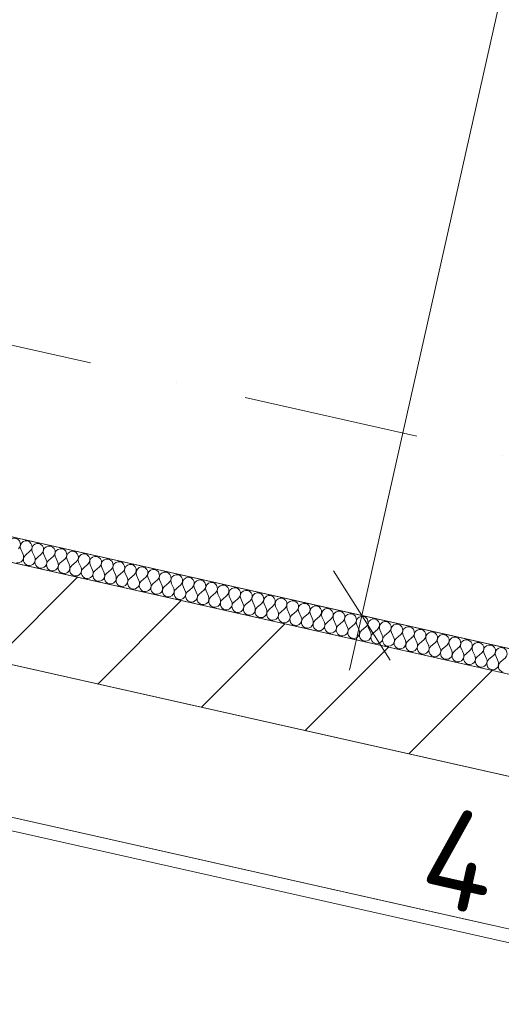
# Model space of a CAD drawing. Header units: millimetres. Extents: x -7213913 to -6935167, y 6129472 to 6353524.
# Tile 159 of 191: x -7189686 to -7188721, y 6173399 to 6175373. Entities that reach past the tile are written whole.
import ezdxf
from ezdxf.enums import TextEntityAlignment as Align

# ---------------------------------------------------------------- set-up
doc = ezdxf.new("R2010")
doc.units = ezdxf.units.MM
doc.header["$MEASUREMENT"] = 0
doc.linetypes.add('Штрихпунктирная', pattern=[670.277762, 352.777767, -176.388884, 0, -141.111112])
for name, color, linetype, lineweight in [('0_Ном._пера__1', 7, 'Continuous', 0), ('0_Ном._пера__120', 7, 'Continuous', 0), ('S - квартира_помещение.АР_Ном._пера__120', 7, 'Continuous', 0), ('S - МОП.АР_Ном._пера__120', 7, 'Continuous', 0), ('АР-Стены_Перегородки_межквартирные_200.АР_Ном._пера__1', 7, 'Continuous', 15), ('АР-Чертеж-Оси_Осевые размеры.АР_Ном._пера__120', 7, 'Continuous', 0), ('АР-Чертеж-Размеры.АР_Ном._пера__1', 7, 'Continuous', 0), ('Паспорта Зон Archicad_Ном._пера__1', 7, 'Continuous', 0)]:
    doc.layers.add(name, color=color, linetype=linetype, lineweight=lineweight)
for name, color, linetype in [('S - квартира_помещение.АР', 7, 'Continuous'), ('S - МОП.АР', 7, 'Continuous'), ('АР-Стены_Перегородки_межквартирные_200.АР', 7, 'Continuous'), ('АР-Чертеж-Оси_Осевые размеры.АР', 7, 'Continuous'), ('АР-Чертеж-Размеры.АР', 7, 'Continuous')]:
    doc.layers.add(name, color=color, linetype=linetype)
doc.styles.add('РЎР“Р•РќР•Р\xa0Р\x98Р\xa0_РЎРўР\x98Р›Р¬_1', font='txt')
doc.styles.add('РЎР“Р•РќР•Р\xa0Р\x98Р\xa0_РЎРўР\x98Р›Р¬_2', font='calibri.ttf')
doc.styles.add('РЎР“Р•РќР•Р\xa0Р\x98Р\xa0_РЎРўР\x98Р›Р¬_3', font='GOST_Common.ttf')
doc.styles.add('РЎР“Р•РќР•Р\xa0Р\x98Р\xa0_РЎРўР\x98Р›Р¬_5', font='GOTHIC.TTF')
doc.dimstyles.new('СГЕНЕРИР_СТИЛЬ__3', dxfattribs={"dimtxt": 200, "dimasz": 142.5, "dimexe": 0.18, "dimexo": 0.0625, "dimgap": 0, "dimtad": 1, "dimdec": 0, "dimzin": 0, "dimdsep": 46, "dimtxsty": 'РЎР“Р•РќР•Р\xa0Р\x98Р\xa0_РЎРўР\x98Р›Р¬_3', "dimblk": 'ARROWHEAD_6', "dimblk1": 'ARROWHEAD_6', "dimblk2": 'ARROWHEAD_6', "dimcen": 0.09, "dimse1": 1, "dimse2": 1, "dimclrd": 7, "dimclre": 7, "dimclrt": 7, "dimazin": 0, "dimtfac": 1, "dimtdec": 4, "dimtmove": 2, "dimatfit": 3, "dimfxl": 1, "dimtolj": 1, "dimtzin": 0, "dimarcsym": 0})
doc.dimstyles.new('СГЕНЕРИР_СТИЛЬ__4', dxfattribs={"dimtxt": 200, "dimasz": 142.5, "dimexe": 0.18, "dimexo": 0.0625, "dimgap": 0, "dimtad": 1, "dimdec": 0, "dimzin": 0, "dimdsep": 46, "dimtxsty": 'РЎР“Р•РќР•Р\xa0Р\x98Р\xa0_РЎРўР\x98Р›Р¬_3', "dimblk": 'ARROWHEAD_6', "dimblk1": 'ARROWHEAD_6', "dimblk2": 'ARROWHEAD_6', "dimcen": 0.09, "dimse1": 1, "dimse2": 1, "dimclrd": 7, "dimclre": 7, "dimclrt": 7, "dimazin": 0, "dimtfac": 1, "dimtdec": 4, "dimtmove": 0, "dimatfit": 3, "dimfxl": 1, "dimtolj": 1, "dimtzin": 0, "dimarcsym": 0})
doc.dimstyles.new('СГЕНЕРИР_СТИЛЬ__6', dxfattribs={"dimtxt": 129.999995, "dimasz": 142.5, "dimexe": 0.18, "dimexo": 300000, "dimgap": 0, "dimtad": 1, "dimdec": 0, "dimzin": 0, "dimdsep": 46, "dimtxsty": 'РЎР“Р•РќР•Р\xa0Р\x98Р\xa0_РЎРўР\x98Р›Р¬_3', "dimblk": 'ARROWHEAD_6', "dimblk1": 'ARROWHEAD_6', "dimblk2": 'ARROWHEAD_6', "dimcen": 0.09, "dimclrd": 7, "dimclre": 7, "dimclrt": 7, "dimazin": 0, "dimtfac": 1, "dimtdec": 4, "dimtmove": 2, "dimatfit": 3, "dimfxl": 1, "dimtolj": 1, "dimtzin": 0, "dimarcsym": 0})

# ---------------------------------------------------------------- blocks, each defined once
blk = doc.blocks.new('Кухня-столовая_1_4_1', base_point=(-7189863, 6171744.4))
at = {"layer": 'S - квартира_помещение.АР_Ном._пера__120', "color": 7, "linetype": 'Continuous', "lineweight": 0, "flags": 128}
blk.add_lwpolyline([(-7193758.1, 6172664.1), (-7191416.4, 6172138.2), (-7191576.4, 6171426.1), (-7190722.6, 6171234.4), (-7186318, 6170245.1), (-7186280.6, 6170774.7), (-7186280.6, 6170774.7), (-7186104.1, 6173271.8), (-7188698.3, 6173854.5), (-7193260.6, 6174879.1)], close=True, dxfattribs=at)
at = {"layer": 'Паспорта Зон Archicad_Ном._пера__1', "color": 7, "lineweight": 0, "style": 'РЎР“Р•РќР•Р\xa0Р\x98Р\xa0_РЎРўР\x98Р›Р¬_1'}
blk.add_attdef('ROOM_NUMBER', text='', height=250, rotation=347.3417, dxfattribs=at).set_placement((-7187971.5, 6171826.9), align=Align.MIDDLE_CENTER)
at = {"layer": 'Паспорта Зон Archicad_Ном._пера__1', "color": 7, "lineweight": 0, "style": 'РЎР“Р•РќР•Р\xa0Р\x98Р\xa0_РЎРўР\x98Р›Р¬_2'}
blk.add_attdef('ROOM_AREA', text='', height=200, rotation=347.3417, dxfattribs=at).set_placement((-7186365.8, 6170752.7), align=Align.MIDDLE_RIGHT)
blk = doc.blocks.new('Лифтовой холл _ ПБЗ_1_37_1', base_point=(-7188853.3, 6178962.6))
at = {"layer": 'S - МОП.АР_Ном._пера__120', "color": 7, "linetype": 'Continuous', "lineweight": 0, "flags": 128}
blk.add_lwpolyline([(-7192033.9, 6181367.8), (-7192391.1, 6179777.4), (-7190283.6, 6179304.1), (-7191317.8, 6174699), (-7187902.9, 6173932.1), (-7186511.4, 6180127.5)], close=True, dxfattribs=at)
at = {"layer": 'Паспорта Зон Archicad_Ном._пера__1', "color": 7, "lineweight": 0, "style": 'РЎР“Р•РќР•Р\xa0Р\x98Р\xa0_РЎРўР\x98Р›Р¬_3'}
blk.add_attdef('ROOM_NUMBER', text='', height=350, rotation=347.3417, dxfattribs=at).set_placement((-7188399.7, 6179289.8), align=Align.MIDDLE_CENTER)
at = {"layer": 'Паспорта Зон Archicad_Ном._пера__1', "color": 7, "lineweight": 0, "style": 'РЎР“Р•РќР•Р\xa0Р\x98Р\xa0_РЎРўР\x98Р›Р¬_2'}
blk.add_attdef('ROOM_AREA', text='', height=200, rotation=347.3417, dxfattribs=at).set_placement((-7188132.9, 6178682.3), align=Align.MIDDLE_RIGHT)
blk = doc.blocks.new('Стена_184_1', base_point=(-7193336.2, 6174998.6))
at = {"layer": 'АР-Стены_Перегородки_межквартирные_200.АР', "linetype": 'Continuous', "lineweight": 0, "true_color": 0x000000}
h = blk.add_hatch(dxfattribs=at)
h.set_pattern_fill('БЛОКИ_БЕТОННЫЕ_ЭФФЕКТИВН_78', color=18, style=0, pattern_type=2)
h.set_pattern_definition([(45, (-6566190.34, 6562677.8), (-127.279217, 127.279217), [])])
h.paths.add_polyline_path([(-7193260.6, 6174879.1), (-7186020.2, 6173253), (-7185976.4, 6173448.1), (-7193216.8, 6175074.3)])
at = {"layer": 'АР-Стены_Перегородки_межквартирные_200.АР_Ном._пера__1', "color": 7, "linetype": 'Continuous', "lineweight": 15, "flags": 128}
for points in [[(-7193260.6, 6174879.1), (-7186104.1, 6173271.8)], [(-7187894.3, 6173878.9), (-7191348.3, 6174654.6)]]:
    blk.add_lwpolyline(points, dxfattribs=at)
blk = doc.blocks.new('*X422', base_point=(-6566190.3, 6562677.8))
at = {"layer": '0_Ном._пера__1', "color": 7, "linetype": 'Continuous', "lineweight": 0}
for p, q in [((-7189684.4, 6174311.4), (-7189679.5, 6174300.6)), ((-7189665.8, 6174307.2), (-7189674.9, 6174299.5)), ((-7189661.2, 6174306.2), (-7189656.3, 6174295.3)), ((-7189642.6, 6174302), (-7189651.6, 6174294.3)), ((-7189637.9, 6174301), (-7189633.1, 6174290.1)), ((-7189619.3, 6174296.8), (-7189628.4, 6174289.1)), ((-7189614.7, 6174295.8), (-7189609.8, 6174284.9)), ((-7189596.1, 6174291.6), (-7189605.2, 6174283.9)), ((-7189591.5, 6174290.5), (-7189586.6, 6174279.7)), ((-7189572.9, 6174286.4), (-7189581.9, 6174278.6)), ((-7189568.2, 6174285.3), (-7189563.4, 6174274.5)), ((-7189549.7, 6174281.2), (-7189558.7, 6174273.4)), ((-7189545, 6174280.1), (-7189540.1, 6174269.3)), ((-7189526.4, 6174275.9), (-7189535.5, 6174268.2)), ((-7189521.8, 6174274.9), (-7189516.9, 6174264)), ((-7189503.2, 6174270.7), (-7189512.3, 6174263)), ((-7189498.5, 6174269.7), (-7189493.7, 6174258.8)), ((-7189480, 6174265.5), (-7189489, 6174257.8)), ((-7189475.3, 6174264.5), (-7189470.4, 6174253.6)), ((-7189456.7, 6174260.3), (-7189465.8, 6174252.6)), ((-7189452.1, 6174259.2), (-7189447.2, 6174248.4)), ((-7189433.5, 6174255.1), (-7189442.6, 6174247.3)), ((-7189428.9, 6174254), (-7189424, 6174243.2)), ((-7189410.3, 6174249.9), (-7189419.3, 6174242.1)), ((-7189405.6, 6174248.8), (-7189400.7, 6174238)), ((-7189387, 6174244.6), (-7189396.1, 6174236.9)), ((-7189382.4, 6174243.6), (-7189377.5, 6174232.7)), ((-7189363.8, 6174239.4), (-7189372.9, 6174231.7)), ((-7189359.2, 6174238.4), (-7189354.3, 6174227.5)), ((-7189340.6, 6174234.2), (-7189349.6, 6174226.5)), ((-7189335.9, 6174233.2), (-7189331, 6174222.3)), ((-7189317.3, 6174229), (-7189326.4, 6174221.3)), ((-7189312.7, 6174227.9), (-7189307.8, 6174217.1)), ((-7189294.1, 6174223.8), (-7189303.2, 6174216)), ((-7189289.5, 6174222.7), (-7189284.6, 6174211.9)), ((-7189270.9, 6174218.5), (-7189279.9, 6174210.8)), ((-7189266.2, 6174217.5), (-7189261.4, 6174206.6)), ((-7189247.7, 6174213.3), (-7189256.7, 6174205.6)), ((-7189243, 6174212.3), (-7189238.1, 6174201.4)), ((-7189224.4, 6174208.1), (-7189233.5, 6174200.4)), ((-7189219.8, 6174207.1), (-7189214.9, 6174196.2)), ((-7189201.2, 6174202.9), (-7189210.2, 6174195.2)), ((-7189196.5, 6174201.9), (-7189191.7, 6174191)), ((-7189178, 6174197.7), (-7189187, 6174190)), ((-7189173.3, 6174196.6), (-7189168.4, 6174185.8)), ((-7189154.7, 6174192.5), (-7189163.8, 6174184.7)), ((-7189150.1, 6174191.4), (-7189145.2, 6174180.6)), ((-7189131.5, 6174187.2), (-7189140.6, 6174179.5)), ((-7189126.9, 6174186.2), (-7189122, 6174175.3)), ((-7189108.3, 6174182), (-7189117.3, 6174174.3)), ((-7189103.6, 6174181), (-7189098.7, 6174170.1)), ((-7189085, 6174176.8), (-7189094.1, 6174169.1)), ((-7189080.4, 6174175.8), (-7189075.5, 6174164.9)), ((-7189061.8, 6174171.6), (-7189070.9, 6174163.9)), ((-7189057.2, 6174170.5), (-7189052.3, 6174159.7)), ((-7189038.6, 6174166.4), (-7189047.6, 6174158.6)), ((-7189033.9, 6174165.3), (-7189029, 6174154.5)), ((-7189015.3, 6174161.2), (-7189024.4, 6174153.4)), ((-7189010.7, 6174160.1), (-7189005.8, 6174149.3)), ((-7188992.1, 6174155.9), (-7189001.2, 6174148.2)), ((-7188987.5, 6174154.9), (-7188982.6, 6174144)), ((-7188968.9, 6174150.7), (-7188977.9, 6174143)), ((-7188964.2, 6174149.7), (-7188959.4, 6174138.8)), ((-7188945.7, 6174145.5), (-7188954.7, 6174137.8)), ((-7188941, 6174144.5), (-7188936.1, 6174133.6)), ((-7188922.4, 6174140.3), (-7188931.5, 6174132.6)), ((-7188917.8, 6174139.2), (-7188912.9, 6174128.4)), ((-7188899.2, 6174135.1), (-7188908.2, 6174127.3)), ((-7188894.5, 6174134), (-7188889.7, 6174123.2)), ((-7188876, 6174129.9), (-7188885, 6174122.1)), ((-7188871.3, 6174128.8), (-7188866.4, 6174117.9)), ((-7188852.7, 6174124.6), (-7188861.8, 6174116.9)), ((-7188848.1, 6174123.6), (-7188843.2, 6174112.7)), ((-7188829.5, 6174119.4), (-7188838.6, 6174111.7)), ((-7188824.9, 6174118.4), (-7188820, 6174107.5)), ((-7188806.3, 6174114.2), (-7188815.3, 6174106.5)), ((-7188801.6, 6174113.2), (-7188796.7, 6174102.3)), ((-7188783, 6174109), (-7188792.1, 6174101.3)), ((-7188778.4, 6174107.9), (-7188773.5, 6174097.1)), ((-7188759.8, 6174103.8), (-7188768.9, 6174096)), ((-7188755.2, 6174102.7), (-7188750.3, 6174091.9)), ((-7188736.6, 6174098.5), (-7188745.6, 6174090.8)), ((-7188731.9, 6174097.5), (-7188727, 6174086.6)), ((-7188713.3, 6174093.3), (-7188722.4, 6174085.6))]:
    blk.add_line(p, q, dxfattribs=at)
for centre, start, end in [((-7189696.8, 6174321.5), 310.4719, 204.2117), ((-7189673.5, 6174316.3), 310.4719, 204.2117), ((-7189650.3, 6174311.1), 310.4719, 204.2117), ((-7189627.1, 6174305.9), 310.4719, 204.2117), ((-7189690.4, 6174295.7), 257.3418, 24.2117), ((-7189667.1, 6174290.5), 130.4719, 257.3418), ((-7189667.1, 6174290.5), 257.3418, 24.2117), ((-7189603.8, 6174300.6), 310.4719, 204.2117), ((-7189580.6, 6174295.4), 310.4719, 204.2117), ((-7189557.4, 6174290.2), 310.4719, 204.2117), ((-7189534.2, 6174285), 310.4719, 204.2117), ((-7189643.9, 6174285.2), 130.4719, 257.3418), ((-7189643.9, 6174285.2), 257.3418, 24.2117), ((-7189620.7, 6174280), 130.4719, 257.3418), ((-7189620.7, 6174280), 257.3418, 24.2117), ((-7189597.4, 6174274.8), 130.4719, 257.3418), ((-7189597.4, 6174274.8), 257.3418, 24.2117), ((-7189574.2, 6174269.6), 130.4719, 257.3418), ((-7189510.9, 6174279.8), 310.4719, 204.2117), ((-7189487.7, 6174274.6), 310.4719, 204.2117), ((-7189464.5, 6174269.3), 310.4719, 204.2117), ((-7189441.2, 6174264.1), 310.4719, 204.2117), ((-7189574.2, 6174269.6), 257.3418, 24.2117), ((-7189551, 6174264.4), 130.4719, 257.3418), ((-7189551, 6174264.4), 257.3418, 24.2117), ((-7189527.8, 6174259.2), 130.4719, 257.3418), ((-7189527.8, 6174259.2), 257.3418, 24.2117), ((-7189504.5, 6174253.9), 130.4719, 257.3418), ((-7189504.5, 6174253.9), 257.3418, 24.2117), ((-7189481.3, 6174248.7), 130.4719, 257.3418), ((-7189418, 6174258.9), 310.4719, 204.2117), ((-7189394.8, 6174253.7), 310.4719, 204.2117), ((-7189371.5, 6174248.5), 310.4719, 204.2117), ((-7189348.3, 6174243.3), 310.4719, 204.2117), ((-7189481.3, 6174248.7), 257.3418, 24.2117), ((-7189458.1, 6174243.5), 130.4719, 257.3418), ((-7189458.1, 6174243.5), 257.3418, 24.2117), ((-7189434.8, 6174238.3), 130.4719, 257.3418), ((-7189434.8, 6174238.3), 257.3418, 24.2117), ((-7189411.6, 6174233.1), 130.4719, 257.3418), ((-7189411.6, 6174233.1), 257.3418, 24.2117), ((-7189388.4, 6174227.9), 130.4719, 257.3418), ((-7189325.1, 6174238), 310.4719, 204.2117), ((-7189301.8, 6174232.8), 310.4719, 204.2117), ((-7189278.6, 6174227.6), 310.4719, 204.2117), ((-7189388.4, 6174227.9), 257.3418, 24.2117), ((-7189365.1, 6174222.6), 130.4719, 257.3418), ((-7189365.1, 6174222.6), 257.3418, 24.2117), ((-7189341.9, 6174217.4), 130.4719, 257.3418), ((-7189341.9, 6174217.4), 257.3418, 24.2117), ((-7189318.7, 6174212.2), 130.4719, 257.3418), ((-7189318.7, 6174212.2), 257.3418, 24.2117), ((-7189295.4, 6174207), 130.4719, 257.3418), ((-7189255.4, 6174222.4), 310.4719, 204.2117), ((-7189232.2, 6174217.2), 310.4719, 204.2117), ((-7189208.9, 6174212), 310.4719, 204.2117), ((-7189185.7, 6174206.7), 310.4719, 204.2117), ((-7189295.4, 6174207), 257.3418, 24.2117), ((-7189272.2, 6174201.8), 130.4719, 257.3418), ((-7189272.2, 6174201.8), 257.3418, 24.2117), ((-7189249, 6174196.5), 130.4719, 257.3418), ((-7189249, 6174196.5), 257.3418, 24.2117), ((-7189225.8, 6174191.3), 130.4719, 257.3418), ((-7189225.8, 6174191.3), 257.3418, 24.2117), ((-7189162.5, 6174201.5), 310.4719, 204.2117), ((-7189139.2, 6174196.3), 310.4719, 204.2117), ((-7189116, 6174191.1), 310.4719, 204.2117), ((-7189092.8, 6174185.9), 310.4719, 204.2117), ((-7189202.5, 6174186.1), 130.4719, 257.3418), ((-7189202.5, 6174186.1), 257.3418, 24.2117), ((-7189179.3, 6174180.9), 130.4719, 257.3418), ((-7189179.3, 6174180.9), 257.3418, 24.2117), ((-7189156.1, 6174175.7), 130.4719, 257.3418), ((-7189156.1, 6174175.7), 257.3418, 24.2117), ((-7189132.8, 6174170.5), 130.4719, 257.3418), ((-7189069.5, 6174180.6), 310.4719, 204.2117), ((-7189046.3, 6174175.4), 310.4719, 204.2117), ((-7189023.1, 6174170.2), 310.4719, 204.2117), ((-7188999.8, 6174165), 310.4719, 204.2117), ((-7189132.8, 6174170.5), 257.3418, 24.2117), ((-7189109.6, 6174165.2), 130.4719, 257.3418), ((-7189109.6, 6174165.2), 257.3418, 24.2117), ((-7189086.4, 6174160), 130.4719, 257.3418), ((-7189086.4, 6174160), 257.3418, 24.2117), ((-7189063.1, 6174154.8), 130.4719, 257.3418), ((-7189063.1, 6174154.8), 257.3418, 24.2117), ((-7189039.9, 6174149.6), 130.4719, 257.3418), ((-7188976.6, 6174159.8), 310.4719, 204.2117), ((-7188953.4, 6174154.6), 310.4719, 204.2117), ((-7188930.2, 6174149.3), 310.4719, 204.2117), ((-7189039.9, 6174149.6), 257.3418, 24.2117), ((-7189016.7, 6174144.4), 130.4719, 257.3418), ((-7189016.7, 6174144.4), 257.3418, 24.2117), ((-7188993.4, 6174139.2), 130.4719, 257.3418), ((-7188993.4, 6174139.2), 257.3418, 24.2117), ((-7188970.2, 6174133.9), 130.4719, 257.3418), ((-7188970.2, 6174133.9), 257.3418, 24.2117), ((-7188947, 6174128.7), 130.4719, 257.3418), ((-7188906.9, 6174144.1), 310.4719, 204.2117), ((-7188883.7, 6174138.9), 310.4719, 204.2117), ((-7188860.5, 6174133.7), 310.4719, 204.2117), ((-7188837.2, 6174128.5), 310.4719, 204.2117), ((-7188947, 6174128.7), 257.3418, 24.2117), ((-7188923.8, 6174123.5), 130.4719, 257.3418), ((-7188923.8, 6174123.5), 257.3418, 24.2117), ((-7188900.5, 6174118.3), 130.4719, 257.3418), ((-7188900.5, 6174118.3), 257.3418, 24.2117), ((-7188877.3, 6174113.1), 130.4719, 257.3418), ((-7188877.3, 6174113.1), 257.3418, 24.2117), ((-7188854.1, 6174107.9), 130.4719, 257.3418), ((-7188814, 6174123.3), 310.4719, 204.2117), ((-7188790.8, 6174118), 310.4719, 204.2117), ((-7188767.5, 6174112.8), 310.4719, 204.2117), ((-7188744.3, 6174107.6), 310.4719, 204.2117), ((-7188854.1, 6174107.9), 257.3418, 24.2117), ((-7188830.8, 6174102.6), 130.4719, 257.3418), ((-7188830.8, 6174102.6), 257.3418, 24.2117), ((-7188807.6, 6174097.4), 130.4719, 257.3418), ((-7188807.6, 6174097.4), 257.3418, 24.2117), ((-7188784.4, 6174092.2), 130.4719, 257.3418), ((-7188721.1, 6174102.4), 310.4719, 204.2117), ((-7188784.4, 6174092.2), 257.3418, 24.2117), ((-7188761.1, 6174087), 130.4719, 257.3418), ((-7188761.1, 6174087), 257.3418, 24.2117), ((-7188737.9, 6174081.8), 130.4719, 257.3418), ((-7188737.9, 6174081.8), 257.3418, 24.2117), ((-7188714.7, 6174076.5), 130.4719, 257.3418)]:
    blk.add_arc(centre, 11.9, start, end, dxfattribs=at)
blk = doc.blocks.new('Стена_189_1', base_point=(-7191317.8, 6174699))
at = {"layer": '0_Ном._пера__1', "color": 7, "linetype": 'Continuous', "lineweight": 0, "flags": 128}
for points in [[(-7187883.4, 6173927.7), (-7191317.8, 6174699)], [(-7191328.8, 6174650.2), (-7187894.3, 6173878.9)]]:
    blk.add_lwpolyline(points, dxfattribs=at)
at = {"color": 7, "lineweight": 0}
blk.add_blockref('*X422', (-6566190.3, 6562677.8), dxfattribs=at)
blk = doc.blocks.new('Полилиния_5_1', base_point=(-7186841.8, 6173131.8))
at = {"layer": '0_Ном._пера__120', "color": 7, "linetype": 'Continuous', "lineweight": 0, "flags": 128}
blk.add_lwpolyline([(-7186841.8, 6173131.8), (-7190461.8, 6173944.8), (-7191342.2, 6174908)], dxfattribs=at)
blk = doc.blocks.new('Полилиния_6_1', base_point=(-7188739.6, 6173558))
at = {"layer": '0_Ном._пера__120', "color": 7, "linetype": 'Continuous', "lineweight": 0, "flags": 128}
blk.add_lwpolyline([(-7188739.6, 6173558), (-7192359.5, 6174371.1), (-7193240, 6175334.3)], dxfattribs=at)
blk = doc.blocks.new('*D867', base_point=(-6566190.3, 6562677.8))
at = {"layer": 'АР-Чертеж-Размеры.АР_Ном._пера__1', "color": 7, "linetype": 'Continuous', "lineweight": 0, "transparency": 16777216}
for p, q in [((-7187609.2, 6180374.1), (-7187584.5, 6180483.8)), ((-7187552.4, 6180284.5), (-7187665.9, 6180463.7)), ((-7187472, 6180343.3), (-7187746.4, 6180404.9)), ((-7189000.6, 6174178.6), (-7187609.2, 6180374.1)), ((-7189057.4, 6174268.2), (-7188943.9, 6174089)), ((-7188863.4, 6174147.8), (-7189137.8, 6174209.4)), ((-7189025.3, 6174068.8), (-7189000.6, 6174178.6))]:
    blk.add_line(p, q, dxfattribs=at)
at = {"layer": 'АР-Чертеж-Размеры.АР_Ном._пера__1', "color": 7, "lineweight": 0, "transparency": 16777216, "insert": (-7188302.3, 6177406.7), "char_height": 130, "attachment_point": 7, "rotation": 77.3418, "style": 'РЎР“Р•РќР•Р\xa0Р\x98Р\xa0_РЎРўР\x98Р›Р¬_3'}
blk.add_mtext('\\A1;{\\pql;\\fGOST Common|b0|i0|c204|p0;\\W1.000000;6\xa0350}', dxfattribs=at)
blk = doc.blocks.new('ARROWHEAD_6')
at = {"color": 0, "linetype": 'Continuous', "lineweight": 0}
for p, q in [((-0.5, -0.5), (0.5, 0.5)), ((0, 0), (-1, 0))]:
    blk.add_line(p, q, dxfattribs=at)
blk = doc.blocks.new('*D933', base_point=(-6566190.3, 6562677.8))
at = {"layer": 'АР-Чертеж-Размеры.АР_Ном._пера__1', "color": 7, "linetype": 'Continuous', "lineweight": 0, "transparency": 16777216}
for p, q in [((-7187004.8, 6173474.1), (-7186980.1, 6173583.9)), ((-7186948, 6173384.5), (-7187061.5, 6173563.7)), ((-7186867.6, 6173443.3), (-7187142, 6173504.9)), ((-7187662.2, 6170547), (-7187004.8, 6173474.1)), ((-7187718.9, 6170636.6), (-7187605.4, 6170457.4)), ((-7187525, 6170516.2), (-7187799.4, 6170577.8)), ((-7187686.8, 6170437.3), (-7187662.2, 6170547))]:
    blk.add_line(p, q, dxfattribs=at)
at = {"layer": 'АР-Чертеж-Размеры.АР_Ном._пера__1', "color": 7, "lineweight": 0, "transparency": 16777216, "insert": (-7187379.1, 6172189.2), "char_height": 200, "attachment_point": 7, "rotation": 77.3417, "style": 'РЎР“Р•РќР•Р\xa0Р\x98Р\xa0_РЎРўР\x98Р›Р¬_3'}
blk.add_mtext('\\A1;{\\pql;\\fGOST Common|b0|i0|c204|p0;\\W1.000000;3\xa0000}', dxfattribs=at)
blk = doc.blocks.new('*D998', base_point=(-6566190.3, 6562677.8))
at = {"layer": 'АР-Чертеж-Размеры.АР_Ном._пера__1', "color": 7, "linetype": 'Continuous', "lineweight": 0, "transparency": 16777216}
for p, q in [((-7193362.7, 6174424.6), (-7193301, 6174699)), ((-7193242.2, 6174618.6), (-7193421.5, 6174505.1)), ((-7193441.6, 6174586.5), (-7193331.8, 6174561.8)), ((-7193331.8, 6174561.8), (-7190990.2, 6174035.9)), ((-7191021, 6173898.7), (-7190959.4, 6174173.1)), ((-7190900.6, 6174092.6), (-7191079.8, 6173979.2)), ((-7190990.2, 6174035.9), (-7186175.4, 6172954.5))]:
    blk.add_line(p, q, dxfattribs=at)
at = {"layer": 'АР-Чертеж-Размеры.АР_Ном._пера__1', "color": 7, "lineweight": 0, "transparency": 16777216, "insert": (-7192472.3, 6174409.8), "char_height": 200, "attachment_point": 7, "rotation": 347.3418, "style": 'РЎР“Р•РќР•Р\xa0Р\x98Р\xa0_РЎРўР\x98Р›Р¬_3'}
blk.add_mtext('\\A1;{\\pql;\\fGOST Common|b0|i0|c204|p0;\\W1.000000;2\xa0400}', dxfattribs=at)
blk = doc.blocks.new('*D999', base_point=(-6566190.3, 6562677.8))
at = {"layer": 'АР-Чертеж-Размеры.АР_Ном._пера__1', "color": 7, "linetype": 'Continuous', "lineweight": 0, "transparency": 16777216}
for p, q in [((-7191021, 6173898.7), (-7190959.4, 6174173.1)), ((-7190900.6, 6174092.6), (-7191079.8, 6173979.2)), ((-7190990.2, 6174035.9), (-7186175.4, 6172954.5)), ((-7186206.2, 6172817.3), (-7186144.6, 6173091.7)), ((-7186265, 6172897.8), (-7186085.8, 6173011.3)), ((-7186175.4, 6172954.5), (-7186065.6, 6172929.9))]:
    blk.add_line(p, q, dxfattribs=at)
at = {"layer": 'АР-Чертеж-Размеры.АР_Ном._пера__1', "color": 7, "lineweight": 0, "transparency": 16777216, "insert": (-7188894.1, 6173606.1), "char_height": 200, "attachment_point": 7, "rotation": 347.3418, "style": 'РЎР“Р•РќР•Р\xa0Р\x98Р\xa0_РЎРўР\x98Р›Р¬_3'}
blk.add_mtext('\\A1;{\\pql;\\fGOST Common|b0|i0|c204|p0;\\W1.000000;4\xa0935}', dxfattribs=at)
blk = doc.blocks.new('Стандартный Маркер Сетки[124]_1', base_point=(-7209178.4, 6179094.6))
at = {"layer": 'АР-Чертеж-Оси_Осевые размеры.АР_Ном._пера__120', "color": 7, "linetype": 'Штрихпунктирная', "lineweight": 0}
blk.add_line((-7208202.8, 6178875.5), (-7184083.8, 6173458.5), dxfattribs=at)
at = {"layer": 'АР-Чертеж-Оси_Осевые размеры.АР_Ном._пера__120', "color": 7, "lineweight": 0, "style": 'РЎР“Р•РќР•Р\xa0Р\x98Р\xa0_РЎРўР\x98Р›Р¬_5'}
blk.add_attdef('AC_MarkerText_1', text='', height=350, rotation=347.3417, dxfattribs=at).set_placement((-7209596.4, 6179385.2), align=Align.TOP_CENTER)
blk = doc.blocks.new('Стандартный Маркер Сетки[191]_1', base_point=(-7209178.4, 6179094.6))
at = {"layer": 'АР-Чертеж-Оси_Осевые размеры.АР_Ном._пера__120', "color": 7, "linetype": 'Штрихпунктирная', "lineweight": 0}
blk.add_line((-7208202.8, 6178875.5), (-7184083.8, 6173458.5), dxfattribs=at)
at = {"layer": 'АР-Чертеж-Оси_Осевые размеры.АР_Ном._пера__120', "color": 7, "lineweight": 0, "style": 'РЎР“Р•РќР•Р\xa0Р\x98Р\xa0_РЎРўР\x98Р›Р¬_5'}
blk.add_attdef('AC_MarkerText_1', text='', height=350, rotation=347.3417, dxfattribs=at).set_placement((-7209596.4, 6179385.2), align=Align.TOP_CENTER)

msp = doc.modelspace()

# ---------------------------------------------------------------- linework, layer by layer
at = {"layer": 'S - квартира_помещение.АР', "color": 254, "linetype": 'Continuous', "lineweight": 0, "true_color": 0xd8d8d8, "flags": 128}
msp.add_lwpolyline([(-7193758.1, 6172664.1), (-7191416.4, 6172138.2), (-7191576.4, 6171426.1), (-7190722.6, 6171234.4), (-7186318, 6170245.1), (-7186280.6, 6170774.7), (-7186280.6, 6170774.7), (-7186104.1, 6173271.8), (-7188698.3, 6173854.5), (-7193260.6, 6174879.1)], close=True, dxfattribs=at)
at = {"layer": 'S - МОП.АР', "color": 254, "linetype": 'Continuous', "lineweight": 0, "true_color": 0xdadada, "flags": 128}
msp.add_lwpolyline([(-7192033.9, 6181367.8), (-7192391.1, 6179777.4), (-7190283.6, 6179304.1), (-7191317.8, 6174699), (-7187902.9, 6173932.1), (-7186511.4, 6180127.5)], close=True, dxfattribs=at)

# ---------------------------------------------------------------- block references
at = {"color": 7, "linetype": 'Continuous', "lineweight": 0}
for name, p in [('Полилиния_6_1', (-7188739.6, 6173558)), ('Полилиния_5_1', (-7186841.8, 6173131.8))]:
    msp.add_blockref(name, p, dxfattribs=at)
at = {"color": 7, "lineweight": 0}
msp.add_blockref('Стена_189_1', (-7191317.8, 6174699), dxfattribs=at)
at = {"layer": 'S - квартира_помещение.АР', "color": 7, "linetype": 'Continuous', "lineweight": 0}
msp.add_blockref('Кухня-столовая_1_4_1', (-7189863, 6171744.4), dxfattribs=at)
at = {"layer": 'S - МОП.АР', "color": 7, "linetype": 'Continuous', "lineweight": 0}
msp.add_blockref('Лифтовой холл _ ПБЗ_1_37_1', (-7188853.3, 6178962.6), dxfattribs=at)
at = {"layer": 'АР-Стены_Перегородки_межквартирные_200.АР', "color": 7, "lineweight": 0}
msp.add_blockref('Стена_184_1', (-7193336.2, 6174998.6), dxfattribs=at)
at = {"layer": 'АР-Чертеж-Оси_Осевые размеры.АР', "color": 8, "linetype": 'Continuous', "lineweight": 15}
for name in ['Стандартный Маркер Сетки[124]_1', 'Стандартный Маркер Сетки[191]_1']:
    msp.add_blockref(name, (-7209178.4, 6179094.6), dxfattribs=at)

# ---------------------------------------------------------------- dimensions: what is measured, and where the dimension line sits
at = {"layer": 'АР-Чертеж-Размеры.АР', "color": 7, "linetype": 'Continuous', "lineweight": 0}
for base, p1, p2, angle, dimstyle, picture, middle, turn in [((-7187609.2, 6180374.1), (-7189600.6, 6174313.3), (-7188733.6, 6180626.6), 77.3418, 'СГЕНЕРИР_СТИЛЬ__6', '*D867', (-7188316.8, 6177638.5), 77.3418), ((-7190990.2, 6174035.9), (-7193260.6, 6174879.1), (-7190919, 6174353.2), 347.3418, 'СГЕНЕРИР_СТИЛЬ__4', '*D998', (-7192115.7, 6174432.2), 347.3418), ((-7186175.4, 6172954.5), (-7190919, 6174353.2), (-7186104.1, 6173271.8), 347.3418, 'СГЕНЕРИР_СТИЛЬ__4', '*D999', (-7188537.4, 6173628.5), 347.3418), ((-7187004.8, 6173474.1), (-7187330.8, 6170472.6), (-7189689.2, 6174077), 77.3417, 'СГЕНЕРИР_СТИЛЬ__3', '*D933', (-7187401.5, 6172545.8), 77.3417)]:
    dim = msp.add_linear_dim(base=base, p1=p1, p2=p2, angle=angle, dimstyle=dimstyle, dxfattribs=at)
    dim.commit()
    dim.dimension.update_dxf_attribs({"geometry": picture, "text_midpoint": middle, "dimtype": 160, "text_rotation": turn})

doc.saveas('drawing.dxf')
